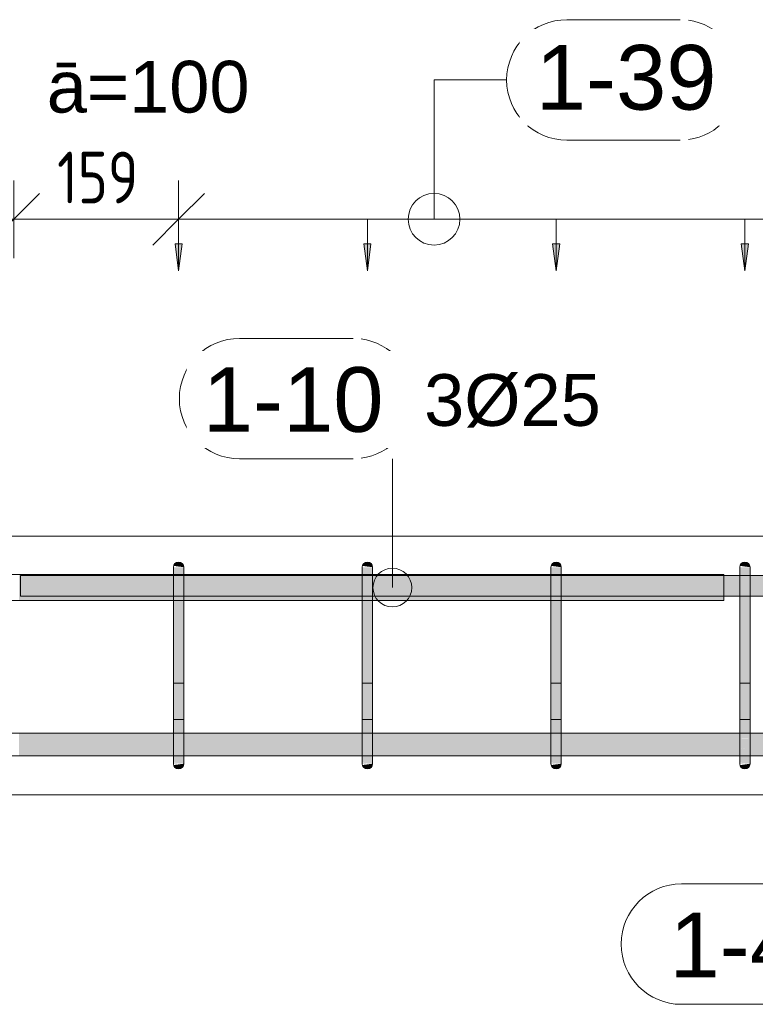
# Model space of a CAD drawing. Header units: millimetres. Extents: x 4307 to 42792, y 1610 to 10025.
# Tile 49 of 256: x 6969 to 7680, y 8467 to 9419. Entities that reach past the tile are written whole.
import ezdxf

# ---------------------------------------------------------------- set-up
doc = ezdxf.new("R2010")
doc.units = ezdxf.units.MM
for name, color, linetype, lineweight in [('A-ANNO-DIMS', 211, 'Continuous', 5), ('A-ANNO-DIMS-25', 211, 'Continuous', 5), ('S-BEAM', 12, 'Continuous', 9), ('S-RBAR', 171, 'Continuous', 5), ('S-RBAR-IDEN', 171, 'Continuous', 5)]:
    doc.layers.add(name, color=color, linetype=linetype, lineweight=lineweight)
doc.styles.add('Arial', font='arial.ttf', dxfattribs={"height": 50})
doc.styles.add('Arial_1', font='arial.ttf', dxfattribs={"height": 62.5})
doc.styles.add('ISOCPEUR_2', font='isocpeur.ttf', dxfattribs={"width": 0.8, "height": 50})
doc.dimstyles.new('Vnitřní', dxfattribs={"dimscale": 304.8, "dimtxt": 49.799059, "dimasz": 0.164042, "dimexe": 0.123031, "dimexo": 0.0625, "dimgap": 0, "dimtad": 1, "dimdec": 0, "dimzin": 0, "dimdsep": 46, "dimtxsty": 'ISOCPEUR_2', "dimblk1": 'OBLIQUE', "dimblk2": 'OBLIQUE', "dimsah": 1, "dimcen": 0.09, "dimdle": 0.123031, "dimazin": 0, "dimtfac": 1, "dimtdec": 4, "dimtix": 1, "dimtmove": 0, "dimatfit": 3, "dimfxl": 0.123031, "dimfxlon": 1, "dimtvp": 1, "dimtolj": 1, "dimtzin": 0, "dimarcsym": 2})
doc.dimstyles.new('Výztuž_kusy__řezy_', dxfattribs={"dimscale": 304.8, "dimtxt": 0.18, "dimasz": 0, "dimexe": 0, "dimexo": 0.0625, "dimgap": 0.082021, "dimtad": 1, "dimdec": 0, "dimzin": 0, "dimdsep": 46, "dimtxsty": 'Arial_1', "dimblk1": 'NONE', "dimblk2": 'NONE', "dimsah": 1, "dimcen": 0.09, "dimazin": 0, "dimtfac": 1, "dimtdec": 4, "dimtix": 1, "dimtmove": 0, "dimatfit": 3, "dimfxl": 0.164042, "dimfxlon": 1, "dimtvp": 1, "dimtfill": 1, "dimtolj": 1, "dimtzin": 0, "dimarcsym": 2})

# ---------------------------------------------------------------- blocks, each defined once
blk = doc.blocks.new('DIMBLOCK25-V1')
at = {"layer": 'A-ANNO-DIMS-25'}
for points in [[(7122.9, 9176.43), (7126.36, 9202.72), (7119.44, 9202.72)], [(7305.4, 9176.43), (7308.86, 9202.72), (7301.94, 9202.72)]]:
    blk.add_hatch(color=256, dxfattribs=at).paths.add_polyline_path(points)
for p, q in [((7122.9, 9226.43), (7305.4, 9226.43)), ((7122.9, 9226.43), (7122.9, 9226.43)), ((7122.9, 9226.43), (7122.9, 9176.43)), ((7305.4, 9226.43), (7305.4, 9226.43)), ((7305.4, 9226.43), (7305.4, 9176.43)), ((7126.36, 9202.72), (7119.44, 9202.72)), ((7119.44, 9202.72), (7122.9, 9176.43)), ((7122.9, 9176.43), (7126.36, 9202.72)), ((7308.86, 9202.72), (7301.94, 9202.72)), ((7301.94, 9202.72), (7305.4, 9176.43)), ((7305.4, 9176.43), (7308.86, 9202.72))]:
    blk.add_line(p, q, dxfattribs=at)
blk = doc.blocks.new('_None')
blk = doc.blocks.new('DIMBLOCK26-V1')
at = {"layer": 'A-ANNO-DIMS-25'}
for points in [[(7305.4, 9176.43), (7308.86, 9202.72), (7301.94, 9202.72)], [(7487.9, 9176.43), (7491.36, 9202.72), (7484.44, 9202.72)]]:
    blk.add_hatch(color=256, dxfattribs=at).paths.add_polyline_path(points)
for p, q in [((7305.4, 9226.43), (7487.9, 9226.43)), ((7305.4, 9226.43), (7305.4, 9226.43)), ((7305.4, 9226.43), (7305.4, 9176.43)), ((7487.9, 9226.43), (7487.9, 9226.43)), ((7487.9, 9226.43), (7487.9, 9176.43)), ((7308.86, 9202.72), (7301.94, 9202.72)), ((7301.94, 9202.72), (7305.4, 9176.43)), ((7305.4, 9176.43), (7308.86, 9202.72)), ((7491.36, 9202.72), (7484.44, 9202.72)), ((7484.44, 9202.72), (7487.9, 9176.43)), ((7487.9, 9176.43), (7491.36, 9202.72))]:
    blk.add_line(p, q, dxfattribs=at)
blk = doc.blocks.new('DIMBLOCK27-V1')
at = {"layer": 'A-ANNO-DIMS-25'}
for points in [[(7487.9, 9176.43), (7491.36, 9202.72), (7484.44, 9202.72)], [(7670.4, 9176.43), (7673.86, 9202.72), (7666.94, 9202.72)]]:
    blk.add_hatch(color=256, dxfattribs=at).paths.add_polyline_path(points)
for p, q in [((7487.9, 9226.43), (7670.4, 9226.43)), ((7487.9, 9226.43), (7487.9, 9226.43)), ((7487.9, 9226.43), (7487.9, 9176.43)), ((7670.4, 9226.43), (7670.4, 9226.43)), ((7670.4, 9226.43), (7670.4, 9176.43)), ((7491.36, 9202.72), (7484.44, 9202.72)), ((7484.44, 9202.72), (7487.9, 9176.43)), ((7487.9, 9176.43), (7491.36, 9202.72)), ((7673.86, 9202.72), (7666.94, 9202.72)), ((7666.94, 9202.72), (7670.4, 9176.43)), ((7670.4, 9176.43), (7673.86, 9202.72))]:
    blk.add_line(p, q, dxfattribs=at)
blk = doc.blocks.new('DIMBLOCK28-V1')
at = {"layer": 'A-ANNO-DIMS-25'}
for points in [[(7670.4, 9176.43), (7673.86, 9202.72), (7666.94, 9202.72)], [(7852.89, 9176.43), (7856.36, 9202.72), (7849.43, 9202.72)]]:
    blk.add_hatch(color=256, dxfattribs=at).paths.add_polyline_path(points)
for p, q in [((7670.4, 9226.43), (7852.89, 9226.43)), ((7670.4, 9226.43), (7670.4, 9226.43)), ((7670.4, 9226.43), (7670.4, 9176.43)), ((7852.89, 9226.43), (7852.89, 9226.43)), ((7852.89, 9226.43), (7852.89, 9176.43)), ((7673.86, 9202.72), (7666.94, 9202.72)), ((7666.94, 9202.72), (7670.4, 9176.43)), ((7670.4, 9176.43), (7673.86, 9202.72)), ((7856.36, 9202.72), (7849.43, 9202.72)), ((7849.43, 9202.72), (7852.89, 9176.43)), ((7852.89, 9176.43), (7856.36, 9202.72))]:
    blk.add_line(p, q, dxfattribs=at)
blk = doc.blocks.new('DIMBLOCK31-V1')
at = {"layer": 'A-ANNO-DIMS-25'}
for points in [[(7122.9, 9176.43), (7126.36, 9202.72), (7119.44, 9202.72)], [(7305.4, 9176.43), (7308.86, 9202.72), (7301.94, 9202.72)], [(7487.9, 9176.43), (7491.36, 9202.72), (7484.44, 9202.72)], [(7670.4, 9176.43), (7673.86, 9202.72), (7666.94, 9202.72)], [(7852.89, 9176.43), (7856.36, 9202.72), (7849.43, 9202.72)], [(8035.39, 9176.43), (8038.85, 9202.72), (8031.93, 9202.72)], [(8217.89, 9176.43), (8221.35, 9202.72), (8214.43, 9202.72)]]:
    blk.add_hatch(color=256, dxfattribs=at).paths.add_polyline_path(points)
for p, q in [((7122.9, 9226.43), (8217.89, 9226.43)), ((7122.9, 9226.43), (7305.4, 9226.43)), ((7122.9, 9226.43), (7122.9, 9226.43)), ((7122.9, 9226.43), (7122.9, 9176.43)), ((7305.4, 9226.43), (7487.9, 9226.43)), ((7305.4, 9226.43), (7305.4, 9226.43)), ((7305.4, 9226.43), (7305.4, 9176.43)), ((7487.9, 9226.43), (7670.4, 9226.43)), ((7487.9, 9226.43), (7487.9, 9226.43)), ((7487.9, 9226.43), (7487.9, 9176.43)), ((7670.4, 9226.43), (7852.89, 9226.43)), ((7670.4, 9226.43), (7670.4, 9226.43)), ((7670.4, 9226.43), (7670.4, 9176.43)), ((7852.89, 9226.43), (8035.39, 9226.43)), ((7852.89, 9226.43), (7852.89, 9226.43)), ((7852.89, 9226.43), (7852.89, 9176.43)), ((8035.39, 9226.43), (8217.89, 9226.43)), ((8035.39, 9226.43), (8035.39, 9226.43)), ((8035.39, 9226.43), (8035.39, 9176.43)), ((8217.89, 9226.43), (8217.89, 9226.43)), ((8217.89, 9226.43), (8217.89, 9176.43)), ((7126.36, 9202.72), (7119.44, 9202.72)), ((7119.44, 9202.72), (7122.9, 9176.43)), ((7122.9, 9176.43), (7126.36, 9202.72)), ((7308.86, 9202.72), (7301.94, 9202.72)), ((7301.94, 9202.72), (7305.4, 9176.43)), ((7305.4, 9176.43), (7308.86, 9202.72)), ((7491.36, 9202.72), (7484.44, 9202.72)), ((7484.44, 9202.72), (7487.9, 9176.43)), ((7487.9, 9176.43), (7491.36, 9202.72)), ((7673.86, 9202.72), (7666.94, 9202.72)), ((7666.94, 9202.72), (7670.4, 9176.43)), ((7670.4, 9176.43), (7673.86, 9202.72)), ((7856.36, 9202.72), (7849.43, 9202.72)), ((7849.43, 9202.72), (7852.89, 9176.43)), ((7852.89, 9176.43), (7856.36, 9202.72)), ((8038.85, 9202.72), (8031.93, 9202.72)), ((8031.93, 9202.72), (8035.39, 9176.43)), ((8035.39, 9176.43), (8038.85, 9202.72)), ((8221.35, 9202.72), (8214.43, 9202.72)), ((8214.43, 9202.72), (8217.89, 9176.43)), ((8217.89, 9176.43), (8221.35, 9202.72))]:
    blk.add_line(p, q, dxfattribs=at)
blk = doc.blocks.new('Popisek výztuže__BEZ NATOČENÍ_ - _Typ_ množství_PRAVÝ _řezy_-573725-V1')
at = {"layer": 'S-RBAR-IDEN'}
for p, q in [((5911.19, 9413.62), (5801.5, 9413.62)), ((5801.5, 9297.19), (5911.19, 9297.19))]:
    blk.add_line(p, q, dxfattribs=at)
for centre, start, end in [((5801.5, 9355.4), 90, 270), ((5911.19, 9355.4), 277.64339, 82.35661)]:
    blk.add_arc(centre, 58.22, start, end, dxfattribs=at)
blk = doc.blocks.new('DIMBLOCK204-V1')
at = {"layer": 'A-ANNO-DIMS-25'}
for p, q in [((6963.58, 9226.43), (6963.58, 9263.93)), ((7122.9, 9226.43), (7122.9, 9263.93)), ((6963.58, 9226.43), (6988.58, 9251.43)), ((7122.9, 9226.43), (7147.9, 9251.43)), ((6926.08, 9226.43), (7160.4, 9226.43)), ((6963.58, 9226.43), (6938.58, 9201.43)), ((6963.58, 9226.43), (6963.58, 9188.93)), ((7122.9, 9226.43), (7097.9, 9201.43)), ((7122.9, 9226.43), (7122.9, 9188.93))]:
    blk.add_line(p, q, dxfattribs=at)
at = {"layer": 'A-ANNO-DIMS-25', "color": 0, "insert": (7005.41, 9291.76), "char_height": 50, "width": 90.7875, "attachment_point": 1, "line_spacing_factor": 1.149209, "style": 'ISOCPEUR_2'}
blk.add_mtext('159', dxfattribs=at)
blk = doc.blocks.new('_Oblique')
at = {"color": 0, "linetype": 'ByBlock', "lineweight": -2}
blk.add_line((-0.5, -0.5), (0.5, 0.5), dxfattribs=at)
blk = doc.blocks.new('Popisek výztuže - _Typ_ množství_PRAVÝ-500031-V1')
at = {"layer": 'S-RBAR-IDEN'}
for p, q in [((6694.54, 8583.84), (6584.84, 8583.84)), ((6584.84, 8467.41), (6694.54, 8467.41))]:
    blk.add_line(p, q, dxfattribs=at)
for centre, start, end in [((6584.84, 8525.62), 90, 270), ((6694.54, 8525.62), 277.64339, 82.35661)]:
    blk.add_arc(centre, 58.22, start, end, dxfattribs=at)

msp = doc.modelspace()

# ---------------------------------------------------------------- hatches: boundary and pattern name
at = {"layer": 'S-RBAR'}
for points in [[(7127.9, 8890), (7127.73, 8891.29), (7127.23, 8892.5), (7126.44, 8893.54), (7125.4, 8894.33), (7124.2, 8894.83), (7122.9, 8895), (7121.61, 8894.83), (7120.4, 8894.33), (7119.37, 8893.54), (7118.57, 8892.5), (7118.07, 8891.29), (7127.73, 8890.02)], [(7310.4, 8890), (7310.23, 8891.29), (7309.73, 8892.5), (7308.94, 8893.54), (7307.9, 8894.33), (7306.69, 8894.83), (7305.4, 8895), (7304.11, 8894.83), (7302.9, 8894.33), (7301.87, 8893.54), (7301.07, 8892.5), (7300.57, 8891.29), (7310.23, 8890.02)], [(7492.9, 8890), (7492.73, 8891.29), (7492.23, 8892.5), (7491.43, 8893.54), (7490.4, 8894.33), (7489.19, 8894.83), (7487.9, 8895), (7486.6, 8894.83), (7485.4, 8894.33), (7484.36, 8893.54), (7483.57, 8892.5), (7483.07, 8891.29), (7492.73, 8890.02)], [(7675.4, 8890), (7675.23, 8891.29), (7674.73, 8892.5), (7673.93, 8893.54), (7672.9, 8894.33), (7671.69, 8894.83), (7670.4, 8895), (7669.1, 8894.83), (7667.9, 8894.33), (7666.86, 8893.54), (7666.07, 8892.5), (7665.57, 8891.29), (7675.23, 8890.02)], [(7127.9, 8865), (7127.9, 8890), (7117.9, 8890), (7117.9, 8865)], [(7310.4, 8865), (7310.4, 8890), (7300.4, 8890), (7300.4, 8865)], [(7492.9, 8865), (7492.9, 8890), (7482.9, 8890), (7482.9, 8865)], [(7675.4, 8865), (7675.4, 8890), (7665.4, 8890), (7665.4, 8865)], [(7127.9, 8725), (7127.9, 8865), (7117.9, 8865), (7117.9, 8725)], [(7310.4, 8725), (7310.4, 8865), (7300.4, 8865), (7300.4, 8725)], [(7492.9, 8725), (7492.9, 8865), (7482.9, 8865), (7482.9, 8725)], [(7675.4, 8725), (7675.4, 8865), (7665.4, 8865), (7665.4, 8725)], [(7122.9, 8695), (7124.2, 8695.17), (7125.4, 8695.67), (7126.44, 8696.46), (7127.23, 8697.5), (7127.73, 8698.71), (7127.73, 8699.98), (7118.07, 8698.71), (7118.57, 8697.5), (7119.37, 8696.46), (7120.4, 8695.67), (7121.61, 8695.17)], [(7305.4, 8695), (7306.69, 8695.17), (7307.9, 8695.67), (7308.94, 8696.46), (7309.73, 8697.5), (7310.23, 8698.71), (7310.23, 8699.98), (7300.57, 8698.71), (7301.07, 8697.5), (7301.87, 8696.46), (7302.9, 8695.67), (7304.11, 8695.17)], [(7487.9, 8695), (7489.19, 8695.17), (7490.4, 8695.67), (7491.43, 8696.46), (7492.23, 8697.5), (7492.73, 8698.71), (7492.73, 8699.98), (7483.07, 8698.71), (7483.57, 8697.5), (7484.36, 8696.46), (7485.4, 8695.67), (7486.6, 8695.17)], [(7670.4, 8695), (7671.69, 8695.17), (7672.9, 8695.67), (7673.93, 8696.46), (7674.73, 8697.5), (7675.23, 8698.71), (7675.23, 8699.98), (7665.62, 8698.59), (7666.07, 8697.5), (7666.86, 8696.46), (7667.9, 8695.67), (7669.1, 8695.17)]]:
    msp.add_hatch(color=7, dxfattribs=at).paths.add_polyline_path(points)
h = msp.add_hatch(color=7, dxfattribs=at)
h.paths.add_polyline_path([(5426.86, 8857.8), (5426.86, 8865), (5427.89, 8872.76), (5430.88, 8880), (5433.03, 8882.8), (5425, 8882.8), (5425, 8857.8)])
h.paths.add_polyline_path([(6060, 8857.8), (6060, 8882.8), (6023.54, 8882.8), (6023.54, 8857.8), (6055.69, 8857.8)])
h.paths.add_polyline_path([(7650, 8857.8), (7650, 8882.8), (7492.9, 8882.8), (7492.9, 8857.8), (7626.35, 8857.8)])
h.paths.add_polyline_path([(6095, 8857.8), (6094.95, 8882.8), (6070, 8882.8), (6070, 8857.8)])
h.paths.add_polyline_path([(5466.02, 8857.8), (5485.86, 8857.8), (5485.86, 8858.8), (5502.48, 8858.8), (5502.48, 8882.8), (5466.02, 8882.8), (5466.02, 8865)])
h.paths.add_polyline_path([(5436.86, 8857.8), (5456.02, 8857.8), (5456.02, 8882.8), (5448.03, 8882.8), (5446.86, 8882.32), (5442.71, 8879.13), (5439.54, 8875), (5437.54, 8870.18), (5436.86, 8865)])
h.paths.add_polyline_path([(6200.95, 8857.8), (6286.91, 8857.8), (6286.91, 8882.8), (6200.95, 8882.8), (6200.95, 8865)])
h.paths.add_polyline_path([(6134.22, 8857.8), (6190.95, 8857.8), (6190.95, 8882.8), (6105, 8882.8), (6105, 8857.8)])
h.paths.add_polyline_path([(7482.9, 8857.8), (7482.9, 8882.8), (7310.4, 8882.8), (7310.4, 8857.8), (7469.28, 8857.8)])
h.paths.add_polyline_path([(5688.32, 8857.8), (5688.32, 8882.8), (5651.86, 8882.8), (5651.86, 8857.8), (5663.02, 8857.8)])
h.paths.add_polyline_path([(6013.54, 8857.8), (6013.54, 8882.8), (5977.08, 8882.8), (5977.15, 8857.8)])
h.paths.add_polyline_path([(6762.49, 8857.8), (6766.67, 8857.8), (6766.67, 8882.8), (6680.72, 8882.8), (6680.72, 8857.8)])
h.paths.add_polyline_path([(5920.62, 8857.8), (5920.62, 8882.8), (5884.16, 8882.8), (5884.16, 8857.8), (5898.62, 8857.8)])
h.paths.add_polyline_path([(6296.91, 8857.8), (6382.86, 8857.8), (6382.86, 8882.8), (6296.91, 8882.8), (6296.91, 8865)])
h.paths.add_polyline_path([(5734.78, 8857.8), (5734.78, 8882.8), (5698.32, 8882.8), (5698.32, 8857.8)])
h.paths.add_polyline_path([(6392.86, 8857.8), (6478.81, 8857.8), (6478.81, 8882.8), (6392.86, 8882.8), (6392.86, 8865)])
h.paths.add_polyline_path([(7300.4, 8857.8), (7300.4, 8882.8), (7127.9, 8882.8), (7127.9, 8857.8), (7233.68, 8857.8)])
h.paths.add_polyline_path([(6776.67, 8857.8), (6862.63, 8857.8), (6862.63, 8882.8), (6776.67, 8882.8), (6776.67, 8865)])
h.paths.add_polyline_path([(5791.24, 8857.8), (5827.7, 8857.8), (5827.7, 8882.8), (5791.24, 8882.8), (5791.24, 8865)])
h.paths.add_polyline_path([(5967.08, 8857.8), (5967.08, 8882.8), (5930.62, 8882.8), (5930.62, 8857.8)])
h.paths.add_polyline_path([(6670.72, 8857.8), (6670.72, 8882.8), (6584.77, 8882.8), (6584.77, 8857.8), (6605.42, 8857.8)])
h.paths.add_polyline_path([(5558.94, 8857.8), (5595.4, 8857.8), (5595.4, 8882.8), (5558.94, 8882.8), (5558.94, 8865)])
h.paths.add_polyline_path([(6872.63, 8857.8), (6958.58, 8857.8), (6958.58, 8882.8), (6872.63, 8882.8), (6872.63, 8865)])
h.paths.add_polyline_path([(6488.81, 8857.8), (6574.77, 8857.8), (6574.77, 8882.8), (6488.81, 8882.8), (6488.81, 8865)])
h.paths.add_polyline_path([(5512.48, 8857.8), (5548.94, 8857.8), (5548.94, 8882.8), (5512.48, 8882.8), (5512.48, 8865)])
h.paths.add_polyline_path([(7117.9, 8857.8), (7117.9, 8882.8), (6968.58, 8882.8), (6968.58, 8857.8), (7076.62, 8857.8)])
h.paths.add_polyline_path([(5866.18, 8857.8), (5866.86, 8857.8), (5866.86, 8865), (5866.18, 8870.18), (5864.18, 8875), (5861.01, 8879.14), (5856.86, 8882.32), (5855.7, 8882.8), (5837.7, 8882.8), (5837.7, 8857.8), (5859.36, 8857.8)])
h.paths.add_polyline_path([(5605.4, 8857.8), (5641.86, 8857.8), (5641.86, 8882.8), (5605.4, 8882.8), (5605.4, 8865)])
h.paths.add_polyline_path([(5744.78, 8857.8), (5781.24, 8857.8), (5781.24, 8882.8), (5744.78, 8882.8), (5744.78, 8865)])
h.paths.add_polyline_path([(5874.16, 8876.82), (5874.16, 8882.8), (5870.69, 8882.8), (5873.2, 8879.13), (5873.88, 8877.5)])
h = msp.add_hatch(color=7, dxfattribs=at)
h.paths.add_polyline_path([(7650, 8862.07), (7665.4, 8862.07), (7665.4, 8882.07), (7650, 8882.07), (7650, 8865)])
h.paths.add_polyline_path([(7690, 8862.07), (7690, 8882.07), (7675.4, 8882.07), (7675.4, 8862.07)])
h = msp.add_hatch(color=7, dxfattribs=at)
h.paths.add_polyline_path([(5425, 8707.64), (5432.7, 8707.64), (5430.53, 8710.86), (5427.89, 8717.24), (5426.86, 8725), (5426.86, 8729.64), (5425, 8729.64), (5425, 8719.69)])
h.paths.add_polyline_path([(5446.97, 8707.64), (5456.02, 8707.92), (5456.02, 8729.64), (5437.47, 8729.64), (5436.86, 8725), (5437.6, 8719.69), (5439.54, 8715), (5442.72, 8710.86), (5446.86, 8707.68)])
h.paths.add_polyline_path([(8961.41, 8707.64), (9043.09, 8707.92), (9043.09, 8729.64), (8957.14, 8729.64), (8957.14, 8707.64)])
h.paths.add_polyline_path([(5466.02, 8707.64), (5466.86, 8707.68), (5471.86, 8711.72), (5489.78, 8729.64), (5466.02, 8729.64), (5466.02, 8707.68)])
h.paths.add_polyline_path([(8947.14, 8707.64), (8947.14, 8729.64), (8861.19, 8729.64), (8861.19, 8707.64), (8922.15, 8707.64)])
h.paths.add_polyline_path([(9079.21, 8707.64), (9139.05, 8707.92), (9139.05, 8729.64), (9053.09, 8729.64), (9053.09, 8707.64)])
h.paths.add_polyline_path([(5481.93, 8707.64), (5502.48, 8707.92), (5502.48, 8728.19), (5482.21, 8707.92)])
h.paths.add_polyline_path([(8851.19, 8707.64), (8851.19, 8729.64), (8765.23, 8729.64), (8765.23, 8707.64), (8843.61, 8707.64)])
h.paths.add_polyline_path([(5512.48, 8707.64), (5548.94, 8707.92), (5548.94, 8729.64), (5512.48, 8729.64), (5512.48, 8707.92)])
h.paths.add_polyline_path([(5558.94, 8707.64), (5595.4, 8707.92), (5595.4, 8729.64), (5558.94, 8729.64), (5558.94, 8707.92)])
h.paths.add_polyline_path([(5605.4, 8707.64), (5641.86, 8707.92), (5641.86, 8729.64), (5605.4, 8729.64), (5605.4, 8707.92)])
h.paths.add_polyline_path([(9707.48, 8707.64), (9715, 8707.64), (9715, 8729.64), (9695, 8729.64), (9695, 8707.64)])
h.paths.add_polyline_path([(9685, 8707.64), (9685, 8729.64), (9645, 8729.64), (9645, 8707.64), (9668.21, 8707.64)])
h.paths.add_polyline_path([(8755.23, 8707.64), (8755.23, 8729.64), (8669.28, 8729.64), (8669.28, 8707.64), (8725.81, 8707.64)])
h.paths.add_polyline_path([(5651.86, 8707.64), (5688.32, 8707.92), (5688.32, 8729.64), (5651.86, 8729.64), (5651.86, 8707.92)])
h.paths.add_polyline_path([(9149.05, 8707.64), (9235, 8707.92), (9235, 8729.64), (9149.05, 8729.64), (9149.05, 8707.92)])
h.paths.add_polyline_path([(8659.28, 8707.64), (8659.28, 8729.64), (8573.33, 8729.64), (8573.33, 8707.64), (8647.28, 8707.64)])
h.paths.add_polyline_path([(5698.32, 8707.64), (5734.78, 8707.92), (5734.78, 8729.64), (5698.32, 8729.64), (5698.32, 8707.92)])
h.paths.add_polyline_path([(9635, 8707.64), (9635, 8729.64), (9595, 8729.64), (9595, 8707.64), (9628.94, 8707.64)])
h.paths.add_polyline_path([(5744.78, 8707.64), (5781.24, 8707.92), (5781.24, 8729.64), (5744.78, 8729.64), (5744.78, 8707.92)])
h.paths.add_polyline_path([(5791.24, 8707.64), (5827.7, 8707.92), (5827.7, 8729.64), (5791.24, 8729.64), (5791.24, 8707.92)])
h.paths.add_polyline_path([(8563.33, 8707.64), (8563.33, 8729.64), (8477.37, 8729.64), (8477.37, 8707.64), (8529.48, 8707.64)])
h.paths.add_polyline_path([(5856.76, 8707.64), (5856.86, 8707.68), (5861.01, 8710.86), (5864.18, 8715), (5866.18, 8719.82), (5866.86, 8725), (5866.86, 8729.64), (5837.7, 8729.64), (5837.7, 8707.64), (5852.04, 8707.64)])
h.paths.add_polyline_path([(8467.37, 8707.64), (8467.37, 8729.64), (8381.42, 8729.64), (8381.42, 8707.64), (8450.95, 8707.64)])
h.paths.add_polyline_path([(5871.03, 8707.64), (5874.16, 8707.92), (5873.88, 8712.5), (5872.84, 8710)])
h.paths.add_polyline_path([(9245, 8707.64), (9335, 8707.92), (9335, 8729.64), (9245, 8729.64), (9245, 8707.92)])
h.paths.add_polyline_path([(5884.16, 8707.64), (5920.62, 8707.92), (5920.62, 8729.64), (5884.16, 8729.64), (5884.16, 8707.92)])
h.paths.add_polyline_path([(5930.62, 8707.64), (5967.08, 8707.92), (5967.08, 8729.64), (5930.62, 8729.64), (5930.62, 8707.92)])
h.paths.add_polyline_path([(5977.08, 8707.64), (6013.54, 8707.92), (6013.54, 8729.64), (5977.08, 8729.64), (5977.08, 8707.92)])
h.paths.add_polyline_path([(8371.42, 8707.64), (8371.42, 8729.64), (8222.89, 8729.64), (8222.89, 8707.64), (8333.15, 8707.64)])
h.paths.add_polyline_path([(6023.54, 8707.64), (6060, 8707.92), (6060, 8729.64), (6023.54, 8729.64), (6023.54, 8707.92)])
h.paths.add_polyline_path([(6070, 8707.64), (6095, 8707.92), (6095, 8729.64), (6070, 8729.64), (6070, 8707.92)])
h.paths.add_polyline_path([(8212.89, 8707.64), (8212.89, 8729.64), (8040.39, 8729.64), (8040.39, 8707.64), (8176.08, 8707.64)])
h.paths.add_polyline_path([(6105, 8707.64), (6190.95, 8707.92), (6190.95, 8729.64), (6105, 8729.64), (6105, 8707.92)])
h.paths.add_polyline_path([(9585, 8707.64), (9585, 8729.64), (9545, 8729.64), (9545, 8707.64), (9550.41, 8707.64)])
h.paths.add_polyline_path([(6200.95, 8707.64), (6286.91, 8707.92), (6286.91, 8729.64), (6200.95, 8729.64), (6200.95, 8707.92)])
h.paths.add_polyline_path([(9535, 8707.64), (9535, 8729.64), (9495, 8729.64), (9495, 8707.64), (9511.14, 8707.64)])
h.paths.add_polyline_path([(6296.91, 8707.64), (6382.86, 8707.92), (6382.86, 8729.64), (6296.91, 8729.64), (6296.91, 8707.92)])
h.paths.add_polyline_path([(6392.86, 8707.64), (6478.81, 8707.92), (6478.81, 8729.64), (6392.86, 8729.64), (6392.86, 8707.92)])
h.paths.add_polyline_path([(8030.39, 8707.64), (8030.39, 8729.64), (7857.89, 8729.64), (7857.89, 8707.64), (8019.02, 8707.64)])
h.paths.add_polyline_path([(9485, 8707.64), (9485, 8729.64), (9445, 8729.64), (9445, 8707.64), (9471.88, 8707.64)])
h.paths.add_polyline_path([(6488.81, 8707.64), (6574.77, 8707.92), (6574.77, 8729.64), (6488.81, 8729.64), (6488.81, 8707.92)])
h.paths.add_polyline_path([(6584.77, 8707.64), (6670.72, 8707.92), (6670.72, 8729.64), (6584.77, 8729.64), (6584.77, 8707.92)])
h.paths.add_polyline_path([(6680.72, 8707.64), (6766.67, 8707.92), (6766.67, 8729.64), (6680.72, 8729.64), (6680.72, 8707.92)])
h.paths.add_polyline_path([(9435, 8707.64), (9435, 8729.64), (9395, 8729.64), (9395, 8707.64), (9432.61, 8707.64)])
h.paths.add_polyline_path([(6776.67, 8707.64), (6862.63, 8707.92), (6862.63, 8729.64), (6776.67, 8729.64), (6776.67, 8707.92)])
h.paths.add_polyline_path([(6872.63, 8707.64), (6958.58, 8707.92), (6958.58, 8729.64), (6872.63, 8729.64), (6872.63, 8707.92)])
h.paths.add_polyline_path([(7847.89, 8707.64), (7847.89, 8729.64), (7675.4, 8729.64), (7675.4, 8707.64), (7822.68, 8707.64)])
h.paths.add_polyline_path([(6968.58, 8707.64), (7117.9, 8707.92), (7117.9, 8729.64), (6968.58, 8729.64), (6968.58, 8707.92)])
h.paths.add_polyline_path([(9345, 8707.64), (9385, 8707.92), (9385, 8729.64), (9345, 8729.64), (9345, 8707.92)])
h.paths.add_polyline_path([(7127.9, 8707.64), (7300.4, 8707.92), (7300.4, 8729.64), (7127.9, 8729.64), (7127.9, 8707.92)])
h.paths.add_polyline_path([(7310.4, 8707.64), (7482.9, 8707.92), (7482.9, 8729.64), (7310.4, 8729.64), (7310.4, 8707.92)])
h.paths.add_polyline_path([(7492.9, 8707.64), (7665.4, 8707.92), (7665.4, 8729.64), (7492.9, 8729.64), (7492.9, 8707.92)])
h = msp.add_hatch(color=7, dxfattribs=at)
h.paths.add_polyline_path([(7127.9, 8703.08), (7127.9, 8703.74), (7126.55, 8703.89), (7125.7, 8703.51)])
h.paths.add_polyline_path([(7122.41, 8705.53), (7120.73, 8707.49), (7117.9, 8707.92), (7117.9, 8706.75)])
h.paths.add_polyline_path([(7127.9, 8711.72), (7127.9, 8713.44), (7117.9, 8715.43), (7122.63, 8711.91)])
h.paths.add_polyline_path([(7125.87, 8724.03), (7127.9, 8724.24), (7127.9, 8725), (7117.9, 8725), (7117.9, 8724.03)])
h = msp.add_hatch(color=7, dxfattribs=at)
h.paths.add_polyline_path([(7127.9, 8700), (7127.9, 8703.08), (7125.7, 8703.51), (7126.55, 8703.89), (7127.9, 8703.74), (7127.9, 8711.72), (7123.37, 8711.99), (7117.9, 8715.43), (7117.9, 8708.15), (7120.88, 8707.32), (7122.41, 8705.53), (7117.9, 8706.75), (7118.07, 8700.99), (7119.99, 8700.85), (7124.2, 8700.4)])
h.paths.add_polyline_path([(7117.9, 8700), (7127.9, 8700), (7117.9, 8700.85)])
h.paths.add_polyline_path([(7127.9, 8713.44), (7127.9, 8724.24), (7125.87, 8724.03), (7117.9, 8724.03), (7117.9, 8715.43)])
h = msp.add_hatch(color=7, dxfattribs=at)
h.paths.add_polyline_path([(7310.4, 8703.08), (7310.4, 8703.74), (7309.04, 8703.89), (7308.2, 8703.51)])
h.paths.add_polyline_path([(7304.91, 8705.53), (7303.23, 8707.49), (7300.4, 8707.92), (7300.4, 8706.75)])
h.paths.add_polyline_path([(7310.4, 8711.72), (7310.4, 8713.44), (7300.4, 8715.43), (7305.13, 8711.91)])
h.paths.add_polyline_path([(7308.37, 8724.03), (7310.4, 8724.24), (7310.4, 8725), (7300.4, 8725), (7300.4, 8724.03)])
h = msp.add_hatch(color=7, dxfattribs=at)
h.paths.add_polyline_path([(7310.4, 8700), (7310.4, 8703.08), (7308.2, 8703.51), (7309.04, 8703.89), (7310.4, 8703.74), (7310.4, 8711.72), (7305.87, 8711.99), (7300.4, 8715.43), (7300.4, 8708.15), (7303.37, 8707.32), (7304.91, 8705.53), (7300.4, 8706.75), (7300.57, 8700.99), (7302.49, 8700.85), (7306.69, 8700.4)])
h.paths.add_polyline_path([(7300.4, 8700), (7310.4, 8700), (7300.4, 8700.85)])
h.paths.add_polyline_path([(7310.4, 8713.44), (7310.4, 8724.24), (7308.37, 8724.03), (7300.4, 8724.03), (7300.4, 8715.43)])
h = msp.add_hatch(color=7, dxfattribs=at)
h.paths.add_polyline_path([(7492.9, 8703.08), (7492.9, 8703.74), (7491.54, 8703.89), (7490.7, 8703.51)])
h.paths.add_polyline_path([(7487.41, 8705.53), (7485.73, 8707.49), (7482.9, 8707.92), (7482.9, 8706.75)])
h.paths.add_polyline_path([(7492.9, 8711.72), (7492.9, 8713.44), (7482.9, 8715.43), (7487.62, 8711.91)])
h.paths.add_polyline_path([(7490.87, 8724.03), (7492.9, 8724.24), (7492.9, 8725), (7482.9, 8725), (7482.9, 8724.03)])
h = msp.add_hatch(color=7, dxfattribs=at)
h.paths.add_polyline_path([(7492.9, 8700), (7492.9, 8703.08), (7490.7, 8703.51), (7491.54, 8703.89), (7492.9, 8703.74), (7492.9, 8711.72), (7488.37, 8711.99), (7482.9, 8715.43), (7482.9, 8708.15), (7485.87, 8707.32), (7487.41, 8705.53), (7482.9, 8706.75), (7483.07, 8700.99), (7484.99, 8700.85), (7489.19, 8700.4)])
h.paths.add_polyline_path([(7482.9, 8700), (7492.9, 8700), (7482.9, 8700.85)])
h.paths.add_polyline_path([(7492.9, 8713.44), (7492.9, 8724.24), (7490.87, 8724.03), (7482.9, 8724.03), (7482.9, 8715.43)])
h = msp.add_hatch(color=7, dxfattribs=at)
h.paths.add_polyline_path([(7675.4, 8703.08), (7675.4, 8703.74), (7674.04, 8703.89), (7673.19, 8703.51)])
h.paths.add_polyline_path([(7669.91, 8705.53), (7668.22, 8707.49), (7665.4, 8707.92), (7665.62, 8706.69)])
h.paths.add_polyline_path([(7675.4, 8711.72), (7675.4, 8713.44), (7665.62, 8715.27), (7670.12, 8711.91)])
h.paths.add_polyline_path([(7665.4, 8724.03), (7675.4, 8724.24), (7675.4, 8725), (7665.4, 8725)])
h = msp.add_hatch(color=7, dxfattribs=at)
h.paths.add_polyline_path([(7675.4, 8700), (7675.4, 8703.08), (7673.19, 8703.51), (7674.04, 8703.89), (7675.4, 8703.74), (7675.4, 8711.72), (7670.87, 8711.99), (7665.4, 8715.43), (7665.62, 8708.09), (7668.37, 8707.32), (7669.91, 8705.53), (7665.4, 8706.75), (7665.62, 8700.99), (7667.48, 8700.85), (7671.69, 8700.4)])
h.paths.add_polyline_path([(7665.4, 8700), (7675.4, 8700), (7665.4, 8700.85)])
h.paths.add_polyline_path([(7675.4, 8713.44), (7675.4, 8724.24), (7673.37, 8724.03), (7665.4, 8724.03), (7665.62, 8715.39)])

# ---------------------------------------------------------------- linework, layer by layer
at = {"layer": 'S-BEAM'}
for p, q in [((5800, 8920), (9540, 8920)), ((5900, 8920), (9540, 8920)), ((9540, 8670), (5800, 8670)), ((5900, 8670), (9540, 8670))]:
    msp.add_line(p, q, dxfattribs=at)
at = {"layer": 'S-RBAR'}
for p, q in [((7650, 8882.8), (5425, 8882.8)), ((7650, 8882.8), (5425, 8882.8)), ((7650, 8882.8), (5425, 8882.8)), ((8370, 8882.07), (6970, 8882.07)), ((6970, 8882.07), (6970, 8862.07)), ((8370, 8882.07), (6970, 8882.07)), ((6970, 8882.07), (6970, 8862.07)), ((8370, 8882.07), (6970, 8882.07)), ((6970, 8882.07), (6970, 8862.07)), ((7117.9, 8865), (7117.9, 8890)), ((7117.9, 8865), (7117.9, 8890)), ((7127.9, 8865), (7127.9, 8890)), ((7127.9, 8865), (7127.9, 8890)), ((7300.4, 8865), (7300.4, 8890)), ((7300.4, 8865), (7300.4, 8890)), ((7310.4, 8865), (7310.4, 8890)), ((7310.4, 8865), (7310.4, 8890)), ((7482.9, 8865), (7482.9, 8890)), ((7482.9, 8865), (7482.9, 8890)), ((7492.9, 8865), (7492.9, 8890)), ((7492.9, 8865), (7492.9, 8890)), ((7650, 8882.8), (7650, 8857.8)), ((7650, 8882.8), (7650, 8857.8)), ((7650, 8882.8), (7650, 8857.8)), ((7665.4, 8865), (7665.4, 8890)), ((7665.4, 8865), (7665.4, 8890)), ((7675.4, 8865), (7675.4, 8890)), ((7675.4, 8865), (7675.4, 8890)), ((7117.9, 8725), (7117.9, 8865)), ((7117.9, 8865), (7117.9, 8725)), ((7127.9, 8725), (7127.9, 8865)), ((7127.9, 8865), (7127.9, 8725)), ((7300.4, 8725), (7300.4, 8865)), ((7300.4, 8865), (7300.4, 8725)), ((7310.4, 8725), (7310.4, 8865)), ((7310.4, 8865), (7310.4, 8725)), ((7482.9, 8725), (7482.9, 8865)), ((7482.9, 8865), (7482.9, 8725)), ((7492.9, 8725), (7492.9, 8865)), ((7492.9, 8865), (7492.9, 8725)), ((7665.4, 8725), (7665.4, 8865)), ((7665.4, 8865), (7665.4, 8725)), ((7675.4, 8725), (7675.4, 8865)), ((7675.4, 8865), (7675.4, 8725)), ((7650, 8857.8), (5425, 8857.8)), ((7650, 8857.8), (5425, 8857.8)), ((7650, 8857.8), (5425, 8857.8)), ((8370, 8862.07), (6970, 8862.07)), ((8370, 8862.07), (6970, 8862.07)), ((8370, 8862.07), (6970, 8862.07)), ((7117.9, 8778.03), (7117.9, 8742.68)), ((7117.9, 8778.03), (7127.9, 8778.03)), ((7127.9, 8778.03), (7127.9, 8742.68)), ((7300.4, 8778.03), (7300.4, 8742.68)), ((7300.4, 8778.03), (7310.4, 8778.03)), ((7310.4, 8778.03), (7310.4, 8742.68)), ((7482.9, 8778.03), (7482.9, 8742.68)), ((7482.9, 8778.03), (7492.9, 8778.03)), ((7492.9, 8778.03), (7492.9, 8742.68)), ((7665.4, 8778.03), (7665.4, 8742.68)), ((7665.4, 8778.03), (7675.4, 8778.03)), ((7675.4, 8778.03), (7675.4, 8742.68)), ((7117.9, 8700), (7117.9, 8742.68)), ((7127.9, 8742.68), (7117.9, 8742.68)), ((7117.9, 8707.32), (7117.9, 8742.68)), ((7127.9, 8700), (7127.9, 8742.68)), ((7127.9, 8707.32), (7127.9, 8742.68)), ((7300.4, 8700), (7300.4, 8742.68)), ((7310.4, 8742.68), (7300.4, 8742.68)), ((7300.4, 8707.32), (7300.4, 8742.68)), ((7310.4, 8700), (7310.4, 8742.68)), ((7310.4, 8707.32), (7310.4, 8742.68)), ((7482.9, 8700), (7482.9, 8742.68)), ((7492.9, 8742.68), (7482.9, 8742.68)), ((7482.9, 8707.32), (7482.9, 8742.68)), ((7492.9, 8700), (7492.9, 8742.68)), ((7492.9, 8707.32), (7492.9, 8742.68)), ((7665.4, 8700), (7665.4, 8742.68)), ((7675.4, 8742.68), (7665.4, 8742.68)), ((7665.4, 8707.32), (7665.4, 8742.68)), ((7675.4, 8700), (7675.4, 8742.68)), ((7675.4, 8707.32), (7675.4, 8742.68)), ((9715, 8729.64), (5425, 8729.64)), ((9715, 8729.64), (5425, 8729.64)), ((9715, 8729.64), (5425, 8729.64)), ((7117.9, 8700), (7117.9, 8725)), ((7117.9, 8707.32), (7117.9, 8725)), ((7127.9, 8700), (7127.9, 8725)), ((7127.9, 8700), (7127.9, 8725)), ((7300.4, 8700), (7300.4, 8725)), ((7300.4, 8707.32), (7300.4, 8725)), ((7310.4, 8700), (7310.4, 8725)), ((7310.4, 8700), (7310.4, 8725)), ((7482.9, 8700), (7482.9, 8725)), ((7482.9, 8707.32), (7482.9, 8725)), ((7492.9, 8700), (7492.9, 8725)), ((7492.9, 8700), (7492.9, 8725)), ((7665.4, 8700), (7665.4, 8725)), ((7665.4, 8707.32), (7665.4, 8725)), ((7675.4, 8700), (7675.4, 8725)), ((7675.4, 8700), (7675.4, 8725)), ((9715, 8707.64), (5425, 8707.64)), ((9715, 8707.64), (5425, 8707.64)), ((9715, 8707.64), (5425, 8707.64)), ((7117.9, 8700.85), (7117.9, 8707.32)), ((7117.9, 8700.85), (7117.9, 8707.32)), ((7127.9, 8700), (7127.9, 8707.32)), ((7300.4, 8700.85), (7300.4, 8707.32)), ((7300.4, 8700.85), (7300.4, 8707.32)), ((7310.4, 8700), (7310.4, 8707.32)), ((7482.9, 8700.85), (7482.9, 8707.32)), ((7482.9, 8700.85), (7482.9, 8707.32)), ((7492.9, 8700), (7492.9, 8707.32)), ((7665.4, 8700.85), (7665.4, 8707.32)), ((7665.4, 8700.85), (7665.4, 8707.32)), ((7675.4, 8700), (7675.4, 8707.32))]:
    msp.add_line(p, q, dxfattribs=at)
for centre, start, end in [((7122.9, 8890), 0, 180), ((7122.9, 8890), 0, 180), ((7305.4, 8890), 0, 180), ((7305.4, 8890), 0, 180), ((7487.9, 8890), 0, 180), ((7487.9, 8890), 0, 180), ((7670.4, 8890), 0, 180), ((7670.4, 8890), 0, 180), ((7122.9, 8700), 180, 0), ((7122.9, 8700), 180, 0), ((7122.9, 8700), 180, 0), ((7305.4, 8700), 180, 0), ((7305.4, 8700), 180, 0), ((7305.4, 8700), 180, 0), ((7487.9, 8700), 180, 0), ((7487.9, 8700), 180, 0), ((7487.9, 8700), 180, 0), ((7670.4, 8700), 180, 0), ((7670.4, 8700), 180, 0), ((7670.4, 8700), 180, 0)]:
    msp.add_arc(centre, 5, start, end, dxfattribs=at)
at = {"layer": 'S-RBAR-IDEN'}
for p, q in [((7369.87, 9361.12), (7440.07, 9361.12)), ((7369.87, 9226.43), (7369.87, 9361.12)), ((7329.59, 8870.3), (7329.59, 8994.8))]:
    msp.add_line(p, q, dxfattribs=at)
for centre, radius in [((7369.87, 9226.43), 25), ((7329.59, 8870.3), 18.75)]:
    msp.add_circle(centre, radius, dxfattribs=at)

# ---------------------------------------------------------------- block references
for name, p in [('Popisek výztuže__BEZ NATOČENÍ_ - _Typ_ množství_PRAVÝ _řezy_-573725-V1', (1696.79, 5.71)), ('Popisek výztuže - _Typ_ množství_PRAVÝ-500031-V1', (597.02, 527.39)), ('Popisek výztuže - _Typ_ množství_PRAVÝ-500031-V1', (1024.26, 0))]:
    msp.add_blockref(name, p, dxfattribs=at)

# ---------------------------------------------------------------- texts
at = {"layer": 'S-RBAR-IDEN', "char_height": 50, "attachment_point": 1, "style": 'Arial', "bg_fill": 3, "box_fill_scale": 1.25, "bg_fill_color": 256, "bg_fill_true_color": 13158600, "bg_fill_transparency": 0}
for s, insert, width in [('ā=100', (6995.4, 9379.54), 242.5105), ('3Ø25', (7360.28, 9076.64), 210.443)]:
    msp.add_mtext(s, dxfattribs=dict(at, insert=insert, width=width))

# ---------------------------------------------------------------- dimensions: what is measured, and where the dimension line sits
at = {"layer": 'A-ANNO-DIMS'}
dim = msp.add_linear_dim(base=(7122.9, 9226.43), p1=(6963.58, 9188.93), p2=(7122.9, 9188.93), dimstyle='Vnitřní', override={"dimpost": '<>', "dimfxl": 159.323587}, dxfattribs=at)
dim.commit()
dim.dimension.update_dxf_attribs({"geometry": 'DIMBLOCK204-V1', "text_midpoint": (7043.24, 9251.43)})
for base, p1, p2, text, override, picture, middle in [((8217.89, 9226.43), (7122.9, 9176.43), (8217.89, 9176.43), '182 1095', {"dimpost": '<>', "dimblk1": 'None', "dimblk2": 'None', "dimsah": 1, "dimfxl": 1094.987492}, 'DIMBLOCK31-V1', (7670.4, 9283.35)), ((7305.4, 9226.43), (7122.9, 9176.43), (7305.4, 9176.43), ' ', {"dimpost": '<>', "dimfxl": 182.497915}, 'DIMBLOCK25-V1', (7214.15, 9226.43)), ((7487.9, 9226.43), (7305.4, 9176.43), (7487.9, 9176.43), ' ', {"dimpost": '<>', "dimfxl": 182.497915}, 'DIMBLOCK26-V1', (7396.65, 9226.43)), ((7670.4, 9226.43), (7487.9, 9176.43), (7670.4, 9176.43), ' ', {"dimpost": '<>', "dimfxl": 182.497915}, 'DIMBLOCK27-V1', (7579.15, 9226.43)), ((7852.89, 9226.43), (7670.4, 9176.43), (7852.89, 9176.43), ' ', {"dimpost": '<>', "dimfxl": 182.497915}, 'DIMBLOCK28-V1', (7761.65, 9226.43))]:
    dim = msp.add_linear_dim(base=base, p1=p1, p2=p2, text=text, dimstyle='Výztuž_kusy__řezy_', override=override, dxfattribs=at)
    dim.commit()
    dim.dimension.update_dxf_attribs({"geometry": picture, "text_midpoint": middle})

# ---------------------------------------------------------------- next in the draw order: texts
at = {"layer": 'S-RBAR-IDEN', "char_height": 62.5, "attachment_point": 1, "style": 'Arial_1', "bg_fill": 3, "box_fill_scale": 1.25, "bg_fill_color": 256, "bg_fill_true_color": 13158600, "bg_fill_transparency": 0}
for s, insert, width in [('1-39', (7468.21, 9394.86), 210.443), ('1-10', (7146.29, 9083.39), 210.443), ('1-4', (7597.53, 8555.99), 152.3206)]:
    msp.add_mtext(s, dxfattribs=dict(at, insert=insert, width=width))

doc.saveas('drawing.dxf')
